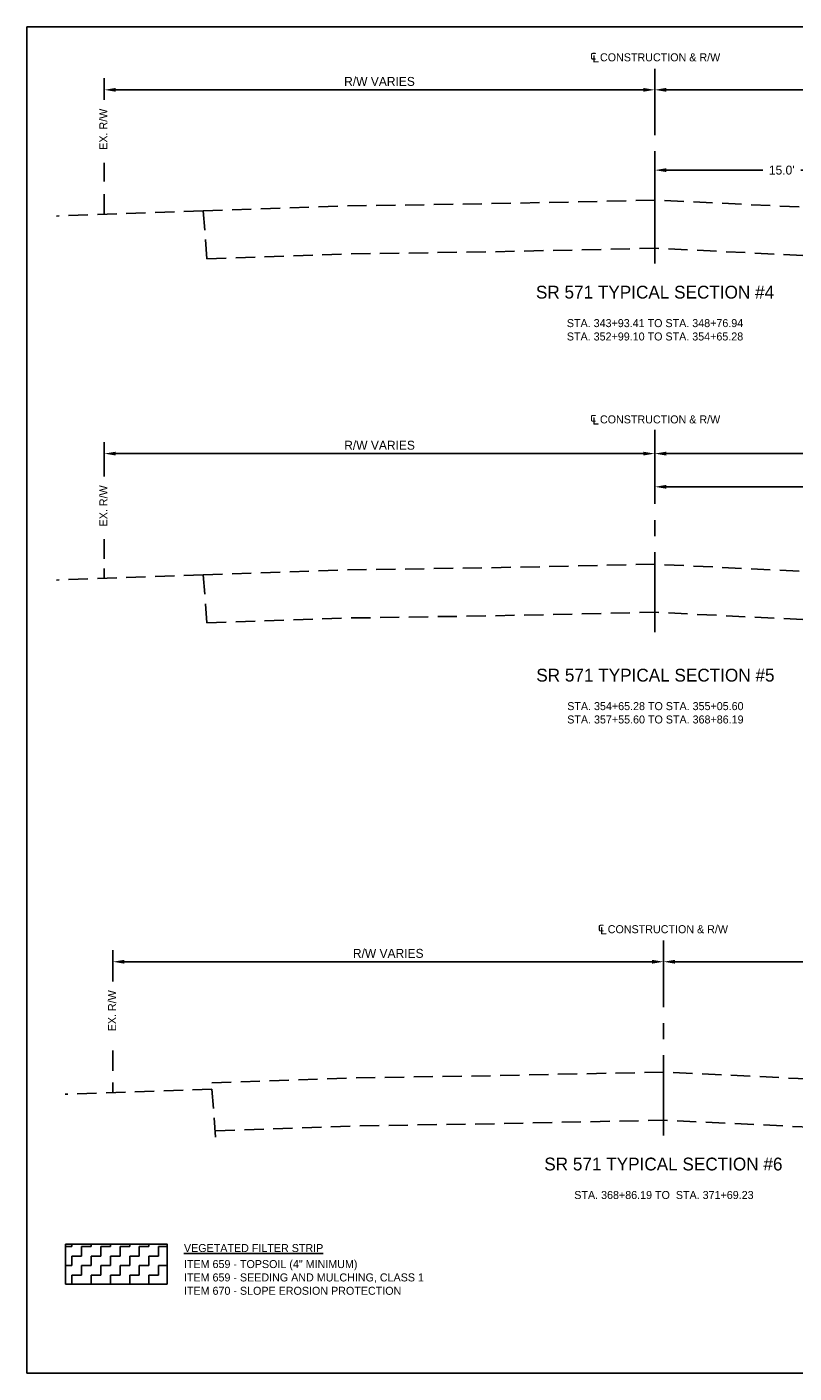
# Model space of a CAD drawing. Header units: feet. Extents: x 0 to 192, y -5 to 30.
# Tile 19 of 21: x 99 to 111, y 3 to 24. Entities that reach past the tile are written whole.
import ezdxf
from ezdxf.enums import TextEntityAlignment as Align

# ---------------------------------------------------------------- set-up
doc = ezdxf.new("R2010")
doc.units = ezdxf.units.FT
doc.header["$MEASUREMENT"] = 0
for name, pattern in [('CENTER', [2, 1.25, -0.25, 0.25, -0.25]), ('F', [0.15, 0.1, -0.05]), ('OhDOT_USTN3', [0.22, 0.165, -0.055])]:
    doc.linetypes.add(name, pattern=pattern)
doc.layers.add('COLUMNS', color=6, linetype='Continuous', plot=False)
doc.layers.add('PV_X_EOP', color=27, linetype='OhDOT_USTN3')
doc.layers.add('text', color=9, linetype='Continuous')
doc.styles.add('Slanted-Normal', font='font31.shx', dxfattribs={"height": 0.14})
doc.styles.get("Standard").update_dxf_attribs({"font": 'arial.ttf'})
doc.dimstyles.new('COEC', dxfattribs={"dimscale": 13.9, "dimtxt": 0.18, "dimasz": 0.18, "dimexe": 0.18, "dimexo": 0.0625, "dimgap": 0.09, "dimtad": 1, "dimzin": 0, "dimdsep": 46, "dimtxsty": 'Standard', "dimcen": 0.09, "dimclrd": 256, "dimclre": 256, "dimclrt": 256, "dimaunit": 1, "dimadec": 4, "dimazin": 0, "dimtfac": 1, "dimtofl": 0, "dimtmove": 0, "dimatfit": 3, "dimfxl": 1, "dimtolj": 1, "dimtzin": 0, "dimlwd": -1, "dimlwe": -1, "dimarcsym": 0})

# ---------------------------------------------------------------- blocks, each defined once
blk = doc.blocks.new('*D28')
at = {"layer": 'Defpoints', "color": 0, "transparency": 16777216}
for p in [(125.933, 17.718), (108.891, 17.449), (125.933, 17.498)]:
    blk.add_point(p, dxfattribs=at)
at = {"layer": 'text', "transparency": 16777216}
for p, q in [((108.891, 17.511), (108.891, 17.898)), ((125.933, 17.56), (125.933, 17.898)), ((109.071, 17.718), (125.753, 17.718))]:
    blk.add_line(p, q, dxfattribs=at)
for points in [[(109.071, 17.748), (109.071, 17.688), (108.891, 17.718)], [(125.753, 17.748), (125.753, 17.688), (125.933, 17.718)]]:
    blk.add_solid(points, dxfattribs=at)
at = {"layer": 'text', "transparency": 16777216, "insert": (117.412, 17.848), "char_height": 0.14, "attachment_point": 5, "style": 'Slanted-Normal'}
blk.add_mtext('\\A1;R/W VARIES', dxfattribs=at)
blk = doc.blocks.new('*D29')
at = {"layer": 'Defpoints', "color": 0, "transparency": 16777216}
for p in [(108.891, 17.718), (108.891, 17.449), (100.304, 17.298)]:
    blk.add_point(p, dxfattribs=at)
at = {"layer": 'text', "transparency": 16777216}
for p, q in [((100.304, 17.36), (100.304, 17.898)), ((108.891, 17.511), (108.891, 17.898)), ((100.484, 17.718), (108.711, 17.718))]:
    blk.add_line(p, q, dxfattribs=at)
for points in [[(100.484, 17.748), (100.484, 17.688), (100.304, 17.718)], [(108.711, 17.748), (108.711, 17.688), (108.891, 17.718)]]:
    blk.add_solid(points, dxfattribs=at)
at = {"layer": 'text', "transparency": 16777216, "insert": (104.598, 17.848), "char_height": 0.14, "attachment_point": 5, "style": 'Slanted-Normal'}
blk.add_mtext('\\A1;R/W VARIES', dxfattribs=at)
blk = doc.blocks.new('*D32')
at = {"layer": 'Defpoints', "color": 0, "transparency": 16777216}
for p in [(114.403, 17.2), (108.891, 16.935), (114.403, 15.724)]:
    blk.add_point(p, dxfattribs=at)
at = {"layer": 'text', "transparency": 16777216}
for p, q in [((108.891, 16.997), (108.891, 17.38)), ((114.403, 15.786), (114.403, 17.38)), ((109.071, 17.2), (114.223, 17.2))]:
    blk.add_line(p, q, dxfattribs=at)
for points in [[(109.071, 17.23), (109.071, 17.17), (108.891, 17.2)], [(114.223, 17.23), (114.223, 17.17), (114.403, 17.2)]]:
    blk.add_solid(points, dxfattribs=at)
at = {"layer": 'text', "transparency": 16777216, "insert": (111.647, 17.33), "char_height": 0.14, "attachment_point": 5, "style": 'Slanted-Normal'}
blk.add_mtext("\\A1;17.5'", dxfattribs=at)
blk = doc.blocks.new('*D59')
at = {"layer": 'Defpoints', "color": 0, "transparency": 16777216}
for p in [(126.069, 9.791), (109.026, 9.522), (126.069, 9.601)]:
    blk.add_point(p, dxfattribs=at)
at = {"layer": 'text', "transparency": 16777216}
for p, q in [((109.026, 9.585), (109.026, 9.971)), ((126.069, 9.664), (126.069, 9.971)), ((109.206, 9.791), (125.889, 9.791))]:
    blk.add_line(p, q, dxfattribs=at)
for points in [[(109.206, 9.821), (109.206, 9.761), (109.026, 9.791)], [(125.889, 9.821), (125.889, 9.761), (126.069, 9.791)]]:
    blk.add_solid(points, dxfattribs=at)
at = {"layer": 'text', "transparency": 16777216, "insert": (117.548, 9.921), "char_height": 0.14, "attachment_point": 5, "style": 'Slanted-Normal'}
blk.add_mtext('\\A1;R/W VARIES', dxfattribs=at)
blk = doc.blocks.new('*D60')
at = {"layer": 'Defpoints', "color": 0, "transparency": 16777216}
for p in [(109.026, 9.791), (109.026, 9.522), (100.439, 9.421)]:
    blk.add_point(p, dxfattribs=at)
at = {"layer": 'text', "transparency": 16777216}
for p, q in [((100.439, 9.484), (100.439, 9.971)), ((109.026, 9.585), (109.026, 9.971)), ((100.619, 9.791), (108.846, 9.791))]:
    blk.add_line(p, q, dxfattribs=at)
for points in [[(100.619, 9.821), (100.619, 9.761), (100.439, 9.791)], [(108.846, 9.821), (108.846, 9.761), (109.026, 9.791)]]:
    blk.add_solid(points, dxfattribs=at)
at = {"layer": 'text', "transparency": 16777216, "insert": (104.733, 9.921), "char_height": 0.14, "attachment_point": 5, "style": 'Slanted-Normal'}
blk.add_mtext('\\A1;R/W VARIES', dxfattribs=at)
blk = doc.blocks.new('*D63')
at = {"layer": 'Defpoints', "color": 0, "transparency": 16777216}
for p in [(125.945, 23.393), (108.891, 23.124), (125.945, 23.173)]:
    blk.add_point(p, dxfattribs=at)
at = {"layer": 'text', "transparency": 16777216}
for p, q in [((108.891, 23.186), (108.891, 23.573)), ((125.945, 23.235), (125.945, 23.573)), ((109.071, 23.393), (125.765, 23.393))]:
    blk.add_line(p, q, dxfattribs=at)
for points in [[(109.071, 23.423), (109.071, 23.363), (108.891, 23.393)], [(125.765, 23.423), (125.765, 23.363), (125.945, 23.393)]]:
    blk.add_solid(points, dxfattribs=at)
at = {"layer": 'text', "transparency": 16777216, "insert": (117.418, 23.523), "char_height": 0.14, "attachment_point": 5, "style": 'Slanted-Normal'}
blk.add_mtext('\\A1;R/W VARIES', dxfattribs=at)
blk = doc.blocks.new('*D64')
at = {"layer": 'Defpoints', "color": 0, "transparency": 16777216}
for p in [(108.891, 23.393), (100.304, 23.173), (108.891, 23.124)]:
    blk.add_point(p, dxfattribs=at)
at = {"layer": 'text', "transparency": 16777216}
for p, q in [((100.304, 23.235), (100.304, 23.573)), ((108.891, 23.186), (108.891, 23.573)), ((100.484, 23.393), (108.711, 23.393))]:
    blk.add_line(p, q, dxfattribs=at)
for points in [[(100.484, 23.423), (100.484, 23.363), (100.304, 23.393)], [(108.711, 23.423), (108.711, 23.363), (108.891, 23.393)]]:
    blk.add_solid(points, dxfattribs=at)
at = {"layer": 'text', "transparency": 16777216, "insert": (104.597, 23.523), "char_height": 0.14, "attachment_point": 5, "style": 'Slanted-Normal'}
blk.add_mtext('\\A1;R/W VARIES', dxfattribs=at)
blk = doc.blocks.new('*D77')
at = {"layer": 'Defpoints', "color": 0, "transparency": 16777216}
for p in [(112.674, 22.14), (108.891, 21.709), (112.674, 21.493)]:
    blk.add_point(p, dxfattribs=at)
at = {"layer": 'text', "transparency": 16777216}
for p, q in [((108.891, 21.772), (108.891, 22.32)), ((112.674, 21.556), (112.674, 22.32)), ((109.071, 22.14), (110.576, 22.14)), ((112.494, 22.14), (111.167, 22.14))]:
    blk.add_line(p, q, dxfattribs=at)
for points in [[(109.071, 22.17), (109.071, 22.11), (108.891, 22.14)], [(112.494, 22.17), (112.494, 22.11), (112.674, 22.14)]]:
    blk.add_solid(points, dxfattribs=at)
at = {"layer": 'text', "transparency": 16777216, "insert": (110.871, 22.14), "char_height": 0.14, "width": 2.70462, "attachment_point": 5, "style": 'Slanted-Normal'}
blk.add_mtext("\\A1;15.0'", dxfattribs=at)

msp = doc.modelspace()

# ---------------------------------------------------------------- hatches: boundary and pattern name
at = {"layer": 'text'}
h = msp.add_hatch(dxfattribs=at)
h.set_pattern_fill('ZIGZAG', color=256, scale=1.2)
h.set_pattern_definition([(0, (-13, 1), (0.15, 0.15), [0.15, -0.15]), (90, (-12.85, 1), (-0.15, 0.15), [0.15, -0.15])])
h.paths.add_polyline_path([(99.70022, 5.38753), (101.28415, 5.38753), (101.28415, 4.76205), (99.70022, 4.76205)])

# ---------------------------------------------------------------- linework, layer by layer
at = {"layer": 'COLUMNS', "color": 3}
msp.add_lwpolyline([(99.09752, 3.37445), (99.09752, 24.37445), (129.59752, 24.37445), (129.59752, 3.37445)], close=True, dxfattribs=at)
at = {"layer": 'PV_X_EOP', "linetype": 'F', "ltscale": 3, "flags": 128}
for points in [[(101.84665, 21.50439), (104.09203, 21.58254), (106.28622, 21.61604), (108.90218, 21.67169), (113.49599, 21.4546), (118.51545, 21.33032), (119.77885, 21.27667), (128.09774, 19.17397)], [(101.90566, 20.75599), (104.1108, 20.83273), (106.29993, 20.86616), (108.89215, 20.9213), (113.49599, 20.7002), (118.51545, 20.57592)], [(101.84724, 15.82516), (104.09261, 15.9033), (106.28681, 15.9368), (108.90276, 15.99245), (113.53444, 15.77001), (114.403, 15.72393), (119.68102, 15.15163), (121.00683, 15.03768), (121.66213, 15.06568), (122.8712, 15.16057), (124.68483, 15.56917), (125.93315, 15.87132), (127.65338, 17.13884), (128.71305, 18.26345)], [(101.90624, 15.07676), (104.11138, 15.1535), (106.30051, 15.18693), (108.89273, 15.24207), (113.49658, 15.02097), (114.34266, 14.97607), (115.71893, 14.82684)], [(101.98244, 7.90298), (104.22781, 7.98112), (106.42201, 8.01463), (109.03796, 8.07027), (113.66964, 7.84784), (114.53821, 7.80175), (127.78858, 9.21666), (128.84825, 10.34127)], [(102.04144, 7.15458), (104.24658, 7.23132), (106.43571, 7.26475), (109.02794, 7.31989), (113.63178, 7.09879), (114.47786, 7.05389)]]:
    msp.add_lwpolyline(points, dxfattribs=at)
at = {"layer": 'PV_X_EOP', "linetype": 'F', "ltscale": 3}
for points in [[(101.84665, 21.50439), (99.55886, 21.42478)], [(101.84665, 21.50439), (101.90566, 20.75599)], [(101.84724, 15.82516), (99.55944, 15.74555)], [(101.84724, 15.82516), (101.90624, 15.07676)], [(101.98244, 7.80298), (99.69465, 7.72337)], [(101.98244, 7.80298), (102.04144, 7.05458)]]:
    msp.add_lwpolyline(points, dxfattribs=at)
at = {"layer": 'text', "linetype": 'CENTER', "flags": 128}
for points in [[(108.89155, 20.68393), (108.89046, 23.7215)], [(100.30395, 21.96266), (100.30385, 22.25665)], [(100.30412, 21.45071), (100.30401, 21.76471)], [(108.89216, 14.9321), (108.89103, 18.09079)], [(100.30451, 16.07783), (100.30443, 16.38183)], [(100.30458, 15.77148), (100.30454, 15.92348)], [(109.02734, 7.08252), (109.02625, 10.12009)], [(100.43974, 8.09125), (100.43963, 8.40524)], [(100.43985, 7.7493), (100.4398, 7.9063)]]:
    msp.add_lwpolyline(points, dxfattribs=at)
at = {"layer": 'text'}
msp.add_lwpolyline([(99.70022, 5.38753), (101.28415, 5.38753), (101.28415, 4.76205), (99.70022, 4.76205)], close=True, dxfattribs=at)

# ---------------------------------------------------------------- texts
at = {"layer": 'text', "style": 'Slanted-Normal'}
for s, p in [('SR 571 TYPICAL SECTION #4', (108.89492, 20.13695)), ('SR 571 TYPICAL SECTION #5', (108.90048, 14.16209)), ('SR 571 TYPICAL SECTION #6', (109.02485, 6.53554))]:
    msp.add_text(s, height=0.2, dxfattribs=at).set_placement(p, align=Align.CENTER)
at = {"layer": 'text', "char_height": 0.125, "attachment_point": 2, "style": 'Slanted-Normal'}
for s, width, insert in [('{\\fISOCPEUR|b0|i0|c0|p34;\\H1.4x;℄} CONSTRUCTION & R/W', 7.1701976, (108.89511, 24.01269)), ('STA. 343+93.41 TO STA. 348+76.94\\PSTA. 352+99.10 TO STA. 354+65.28', 10.1806832, (108.89492, 19.81644)), ('{\\fISOCPEUR|b0|i0|c0|p34;\\H1.4x;℄} CONSTRUCTION & R/W', 7.1701976, (108.89483, 18.36438)), ('STA. 354+65.28 TO STA. 355+05.60\\PSTA. 357+55.60 TO STA. 368+86.19', 10.1806832, (108.90048, 13.84158)), ('{\\fISOCPEUR|b0|i0|c0|p34;\\H1.4x;℄} CONSTRUCTION & R/W', 7.1701976, (109.01643, 10.41127)), ('STA. 368+86.19 TO  STA. 371+69.23', 10.1806832, (109.03389, 6.21503))]:
    msp.add_mtext_dynamic_manual_height_columns(s, width=width, gutter_width=0.88346, heights=[0], dxfattribs=dict(at, insert=insert))
at = {"layer": 'text', "char_height": 0.125, "width": 0.8, "attachment_point": 1, "rotation": 90, "style": 'Slanted-Normal'}
for insert in [(100.22698, 22.29843), (100.22756, 16.42361), (100.36276, 8.54702)]:
    msp.add_mtext('\\pxqr;EX. R/W', dxfattribs=dict(at, insert=insert))
at = {"layer": 'text', "char_height": 0.125, "attachment_point": 1, "style": 'Slanted-Normal'}
for s, insert, width in [('\\pxql;{\\LVEGETATED FILTER STRIP}', (101.5469, 5.38753), 3.242881), ('ITEM 659 - TOPSOIL (4" MINIMUM) \\PITEM 659 - SEEDING AND MULCHING, CLASS 1\\PITEM 670 - SLOPE EROSION PROTECTION', (101.5469, 5.13753), 5.6911755)]:
    msp.add_mtext(s, dxfattribs=dict(at, insert=insert, width=width))

# ---------------------------------------------------------------- dimensions: what is measured, and where the dimension line sits
at = {"layer": 'text'}
for base, p1, p2, text, override, picture, middle in [((108.89068, 23.39259), (100.30351, 23.17259), (108.89068, 23.12373), 'R/W VARIES', {"dimscale": 1, "dimtxt": 0.125, "dimgap": 0.06, "dimtxsty": 'Slanted-Normal'}, '*D64', (104.59714, 23.39259)), ((112.67433, 22.13985), (108.89118, 21.7095), (112.67433, 21.49343), "15.0'", {"dimscale": 1, "dimtxt": 0.125, "dimgap": 0.06, "dimtad": 0, "dimtxsty": 'Slanted-Normal'}, '*D77', (110.87107, 22.13985)), ((108.89126, 17.71777), (100.30409, 17.29777), (108.89126, 17.4489), 'R/W VARIES', {"dimscale": 1, "dimtxt": 0.125, "dimgap": 0.06, "dimtxsty": 'Slanted-Normal'}, '*D29', (104.59772, 17.71777)), ((109.02646, 9.79118), (100.4393, 9.42118), (109.02646, 9.52232), 'R/W VARIES', {"dimscale": 1, "dimtxt": 0.125, "dimgap": 0.06, "dimtxsty": 'Slanted-Normal'}, '*D60', (104.73292, 9.79118))]:
    dim = msp.add_linear_dim(base=base, p1=p1, p2=p2, text=text, dimstyle='COEC', override=override, dxfattribs=at)
    dim.commit()
    dim.dimension.update_dxf_attribs({"geometry": picture, "text_midpoint": middle, "dimtype": 160})
for base, p1, p2, text, picture, middle in [((125.94509, 23.39259), (108.89068, 23.12373), (125.94509, 23.17259), 'R/W VARIES', '*D63', (117.41788, 23.52259)), ((125.93315, 17.71777), (108.89126, 17.4489), (125.93315, 17.49777), 'R/W VARIES', '*D28', (117.4122, 17.84777)), ((114.403, 17.1998), (108.89144, 16.93483), (114.403, 15.72393), "17.5'", '*D32', (111.64722, 17.3298)), ((126.0687, 9.79118), (109.02646, 9.52232), (126.0687, 9.60118), 'R/W VARIES', '*D59', (117.54758, 9.92118))]:
    dim = msp.add_linear_dim(base=base, p1=p1, p2=p2, text=text, dimstyle='COEC', override={"dimscale": 1, "dimtxt": 0.125, "dimgap": 0.06, "dimtxsty": 'Slanted-Normal'}, dxfattribs=at)
    dim.commit()
    dim.dimension.update_dxf_attribs({"geometry": picture, "text_midpoint": middle})

doc.saveas('drawing.dxf')
